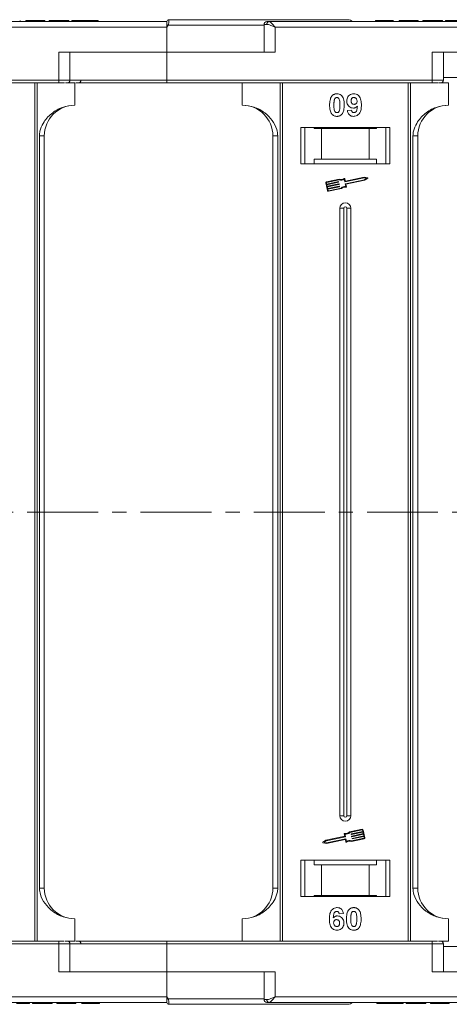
# Model space of a CAD drawing. Header units: millimetres. Extents: x -623 to 852, y 50 to 1083.
# Tile 28 of 72: x 479 to 556, y 280 to 457. Entities that reach past the tile are written whole.
import ezdxf

# ---------------------------------------------------------------- set-up
doc = ezdxf.new("R2010")
doc.units = ezdxf.units.MM
doc.linetypes.add('CENTERX2', pattern=[20.32, 12.7, -2.54, 2.54, -2.54])

msp = doc.modelspace()

# ---------------------------------------------------------------- linework, layer by layer
at = {"color": 7, "linetype": 'Continuous', "lineweight": 15}
for p, q in [((505.716, 456.501), (457.01, 456.501)), ((479.357, 456.501), (479.357, 456.701)), ((480.383, 456.501), (480.383, 456.701)), ((480.383, 456.701), (481.345, 456.701)), ((481.345, 456.701), (481.345, 456.501)), ((481.345, 456.701), (483.46, 456.701)), ((483.46, 456.701), (483.46, 456.501)), ((483.46, 456.701), (483.781, 456.701)), ((483.781, 456.701), (483.781, 456.501)), ((484.614, 456.501), (484.614, 456.701)), ((484.614, 456.701), (488.14, 456.701)), ((488.14, 456.701), (488.14, 456.501)), ((488.652, 456.701), (488.652, 456.501)), ((491.031, 456.501), (491.031, 456.701)), ((493.396, 456.501), (493.396, 456.701)), ((505.716, 456.499), (505.716, 456.501)), ((506.066, 456.851), (506.066, 456.851)), ((523.128, 456.001), (523.128, 451.001)), ((523.637, 456.001), (523.128, 456.001)), ((572.716, 456.501), (524.01, 456.501)), ((543.152, 456.701), (543.152, 456.501)), ((544.697, 456.501), (544.697, 456.701)), ((546.248, 456.501), (546.248, 456.701)), ((546.357, 456.501), (546.357, 456.701)), ((547.383, 456.501), (547.383, 456.701)), ((547.383, 456.701), (548.345, 456.701)), ((548.345, 456.701), (548.345, 456.501)), ((548.345, 456.701), (550.46, 456.701)), ((550.46, 456.701), (550.46, 456.501)), ((550.46, 456.701), (550.781, 456.701)), ((550.781, 456.701), (550.781, 456.501)), ((551.614, 456.701), (555.14, 456.701)), ((551.614, 456.501), (551.614, 456.701)), ((555.14, 456.701), (555.14, 456.501)), ((555.652, 456.701), (555.652, 456.501)), ((458.128, 455.501), (505.716, 455.501)), ((505.95, 455.851), (505.716, 455.501)), ((505.716, 455.501), (505.716, 451.001)), ((523.128, 455.851), (505.95, 455.851)), ((525.128, 455.501), (572.716, 455.501)), ((525.128, 451.001), (525.128, 455.501)), ((486.305, 451.001), (486.305, 446.001)), ((505.716, 451.001), (486.305, 451.001)), ((488.305, 446.001), (488.305, 451.001)), ((505.716, 446.001), (505.716, 451.001)), ((505.716, 451.001), (525.128, 451.001)), ((553.305, 451.001), (553.305, 446.001)), ((572.716, 451.001), (553.305, 451.001)), ((555.305, 446.001), (555.305, 451.001)), ((486.305, 446.001), (438.716, 446.001)), ((438.716, 445.501), (486.305, 445.501)), ((482.005, 445.501), (482.005, 368.501)), ((482.424, 368.501), (482.424, 445.501)), ((486.305, 446.001), (486.305, 445.501)), ((488.305, 446.001), (486.305, 446.001)), ((487.511, 445.501), (489.216, 445.501)), ((505.716, 446.001), (488.305, 446.001)), ((489.216, 441.501), (489.216, 445.501)), ((553.305, 446.001), (505.716, 446.001)), ((505.716, 446.001), (505.716, 445.501)), ((505.716, 445.501), (553.305, 445.501)), ((519.216, 445.501), (519.216, 441.501)), ((526.009, 445.501), (526.009, 368.501)), ((526.428, 368.501), (526.428, 445.501)), ((549.005, 445.501), (549.005, 368.501)), ((549.424, 368.501), (549.424, 445.501)), ((553.305, 446.001), (553.305, 445.501)), ((555.305, 446.001), (553.305, 446.001)), ((554.511, 445.501), (556.216, 445.501)), ((572.716, 446.501), (555.305, 446.501)), ((556.216, 441.501), (556.216, 445.501)), ((538.075, 440.545), (538.845, 440.63)), ((545.716, 437.501), (529.716, 437.501)), ((529.716, 437.501), (529.716, 431.001)), ((530.466, 431.001), (530.466, 437.501)), ((532.103, 437.301), (532.103, 437.501)), ((532.103, 437.301), (533.466, 437.301)), ((533.466, 437.301), (533.466, 431.801)), ((541.966, 437.301), (533.466, 437.301)), ((541.966, 431.801), (541.966, 437.301)), ((541.966, 437.301), (543.33, 437.301)), ((543.33, 437.501), (543.33, 437.301)), ((544.966, 437.501), (544.966, 431.001)), ((545.716, 431.001), (545.716, 437.501)), ((482.831, 436.001), (482.831, 368.501)), ((483.716, 436.001), (482.831, 436.001)), ((483.716, 368.501), (483.716, 436.001)), ((524.716, 436.001), (525.602, 436.001)), ((524.716, 436.001), (524.716, 368.501)), ((525.602, 368.501), (525.602, 436.001)), ((549.831, 436.001), (549.831, 368.501)), ((550.716, 436.001), (549.831, 436.001)), ((550.716, 368.501), (550.716, 436.001)), ((533.466, 431.801), (532.103, 431.801)), ((532.103, 431.801), (532.103, 431.001)), ((541.966, 431.801), (533.466, 431.801)), ((543.33, 431.801), (541.966, 431.801)), ((543.33, 431.001), (543.33, 431.801)), ((529.716, 431.001), (545.716, 431.001)), ((536.634, 428.254), (534.356, 427.773)), ((536.623, 428.132), (534.38, 427.658)), ((534.383, 427.359), (536.466, 427.799)), ((536.49, 427.684), (534.408, 427.244)), ((536.501, 427.776), (536.513, 427.719)), ((537.609, 427.77), (537.515, 428.214)), ((537.699, 427.909), (537.612, 428.325)), ((541.105, 428.479), (537.644, 427.747)), ((537.716, 427.403), (541.178, 428.134)), ((541.104, 428.598), (537.734, 427.887)), ((537.827, 427.306), (541.225, 428.024)), ((541.705, 428.481), (541.104, 428.598)), ((541.547, 428.392), (541.105, 428.479)), ((541.178, 428.134), (541.547, 428.392)), ((541.225, 428.024), (541.728, 428.375)), ((534.22, 427.564), (534.511, 426.185)), ((534.335, 427.588), (534.383, 427.359)), ((534.408, 427.244), (534.468, 426.956)), ((534.468, 426.956), (536.551, 427.396)), ((536.575, 427.282), (534.493, 426.842)), ((534.493, 426.842), (534.553, 426.554)), ((534.553, 426.554), (536.636, 426.994)), ((536.66, 426.879), (534.578, 426.439)), ((534.578, 426.439), (534.626, 426.21)), ((534.696, 426.164), (536.938, 426.638)), ((534.72, 426.049), (536.999, 426.531)), ((536.586, 427.374), (536.598, 427.316)), ((536.671, 426.972), (536.683, 426.914)), ((537.788, 426.924), (537.694, 427.368)), ((537.921, 426.861), (537.827, 427.306)), ((536.716, 423.001), (536.716, 368.501)), ((536.716, 423.001), (537.431, 423.001)), ((537.431, 423.001), (537.431, 368.501)), ((538.001, 368.501), (538.001, 423.001)), ((538.716, 423.001), (538.001, 423.001)), ((538.716, 368.501), (538.716, 423.001)), ((482.005, 368.501), (482.005, 291.501)), ((482.424, 291.501), (482.424, 368.501)), ((482.831, 368.501), (482.831, 301.001)), ((483.716, 301.001), (483.716, 368.501)), ((524.716, 368.501), (524.716, 301.001)), ((525.602, 301.001), (525.602, 368.501)), ((526.009, 368.501), (526.009, 291.501)), ((526.428, 291.501), (526.428, 368.501)), ((536.716, 368.501), (536.716, 314.001)), ((537.431, 368.501), (537.431, 314.001)), ((538.001, 314.001), (538.001, 368.501)), ((538.716, 314.001), (538.716, 368.501)), ((549.005, 368.501), (549.005, 291.501)), ((549.424, 291.501), (549.424, 368.501)), ((549.831, 368.501), (549.831, 301.001)), ((550.716, 301.001), (550.716, 368.501)), ((537.431, 314.001), (536.716, 314.001)), ((538.716, 314.001), (538.001, 314.001)), ((540.713, 311.568), (538.434, 311.087)), ((540.737, 311.453), (538.494, 310.979)), ((538.773, 310.738), (540.855, 311.178)), ((540.88, 311.063), (538.797, 310.623)), ((540.855, 311.178), (540.807, 311.408)), ((540.94, 310.776), (540.88, 311.063)), ((541.213, 310.053), (540.922, 311.432)), ((534.207, 309.593), (533.705, 309.243)), ((534.255, 309.483), (533.886, 309.225)), ((533.886, 309.225), (534.328, 309.139)), ((537.606, 310.311), (534.207, 309.593)), ((537.716, 310.215), (534.255, 309.483)), ((534.328, 309.139), (537.789, 309.87)), ((534.329, 309.019), (537.699, 309.731)), ((537.512, 310.756), (537.606, 310.311)), ((537.645, 310.694), (537.739, 310.25)), ((537.733, 309.708), (537.821, 309.292)), ((537.824, 309.847), (537.918, 309.403)), ((538.762, 310.646), (538.75, 310.703)), ((538.798, 309.363), (541.077, 309.844)), ((538.81, 309.486), (541.053, 309.959)), ((538.847, 310.244), (538.835, 310.301)), ((538.858, 310.336), (540.94, 310.776)), ((540.965, 310.661), (538.882, 310.221)), ((538.932, 309.841), (538.92, 309.899)), ((538.943, 309.934), (541.025, 310.374)), ((541.049, 310.259), (538.967, 309.819)), ((541.025, 310.374), (540.965, 310.661)), ((541.098, 310.029), (541.049, 310.259)), ((533.728, 309.137), (534.329, 309.019)), ((545.716, 306.001), (529.716, 306.001)), ((529.716, 306.001), (529.716, 299.501)), ((530.466, 299.501), (530.466, 306.001)), ((532.103, 306.001), (532.103, 305.201)), ((543.33, 305.201), (543.33, 306.001)), ((544.966, 306.001), (544.966, 299.501)), ((545.716, 299.501), (545.716, 306.001)), ((532.103, 305.201), (533.466, 305.201)), ((533.466, 305.201), (533.466, 299.701)), ((533.466, 305.201), (541.966, 305.201)), ((541.966, 299.701), (541.966, 305.201)), ((541.966, 305.201), (543.33, 305.201)), ((482.831, 301.001), (483.716, 301.001)), ((524.716, 301.001), (525.602, 301.001)), ((549.831, 301.001), (550.716, 301.001)), ((529.716, 299.501), (545.716, 299.501)), ((533.466, 299.701), (532.103, 299.701)), ((532.103, 299.501), (532.103, 299.701)), ((533.466, 299.701), (541.966, 299.701)), ((543.33, 299.701), (541.966, 299.701)), ((543.33, 299.701), (543.33, 299.501)), ((489.216, 295.501), (489.216, 291.501)), ((519.216, 291.501), (519.216, 295.501)), ((537.357, 296.457), (536.588, 296.373)), ((556.216, 295.501), (556.216, 291.501)), ((486.305, 291.501), (438.716, 291.501)), ((438.716, 291.001), (486.305, 291.001)), ((486.305, 291.001), (486.305, 291.501)), ((486.305, 291.001), (486.305, 286.001)), ((486.305, 291.001), (488.305, 291.001)), ((487.442, 291.501), (489.216, 291.501)), ((488.305, 286.001), (488.305, 291.001)), ((488.305, 291.001), (505.716, 291.001)), ((505.716, 291.001), (505.716, 291.501)), ((553.305, 291.501), (505.716, 291.501)), ((505.716, 286.001), (505.716, 291.001)), ((505.716, 291.001), (553.305, 291.001)), ((553.305, 291.001), (553.305, 291.501)), ((553.305, 291.001), (553.305, 286.001)), ((553.305, 291.001), (555.305, 291.001)), ((554.442, 291.501), (556.216, 291.501)), ((555.305, 286.001), (555.305, 291.001)), ((555.305, 290.501), (572.716, 290.501)), ((486.305, 286.001), (505.716, 286.001)), ((505.716, 286.001), (505.716, 281.501)), ((525.128, 286.001), (505.716, 286.001)), ((523.128, 286.001), (523.128, 281.001)), ((525.128, 281.501), (525.128, 286.001)), ((553.305, 286.001), (572.716, 286.001)), ((505.716, 281.501), (458.128, 281.501)), ((505.716, 281.501), (505.95, 281.151)), ((505.95, 281.151), (523.128, 281.151)), ((523.128, 281.001), (523.637, 281.001)), ((572.716, 281.501), (525.128, 281.501)), ((457.01, 280.501), (505.716, 280.501)), ((481.088, 280.501), (481.088, 280.301)), ((481.601, 280.301), (481.601, 280.501)), ((481.601, 280.301), (485.127, 280.301)), ((485.127, 280.501), (485.127, 280.301)), ((485.96, 280.501), (485.96, 280.301)), ((485.96, 280.301), (486.281, 280.301)), ((486.281, 280.501), (486.281, 280.301)), ((486.281, 280.301), (488.396, 280.301)), ((488.396, 280.301), (488.396, 280.501)), ((488.396, 280.301), (489.357, 280.301)), ((489.357, 280.501), (489.357, 280.301)), ((490.383, 280.501), (490.383, 280.301)), ((490.492, 280.501), (490.492, 280.301)), ((492.044, 280.501), (492.044, 280.301)), ((493.588, 280.501), (493.588, 280.301)), ((506.066, 280.151), (506.066, 280.151)), ((524.01, 280.501), (572.716, 280.501)), ((543.345, 280.501), (543.345, 280.301)), ((545.709, 280.301), (545.709, 280.501)), ((548.088, 280.501), (548.088, 280.301)), ((548.601, 280.301), (548.601, 280.501)), ((548.601, 280.301), (552.127, 280.301)), ((552.127, 280.501), (552.127, 280.301)), ((552.96, 280.501), (552.96, 280.301)), ((552.96, 280.301), (553.281, 280.301)), ((553.281, 280.501), (553.281, 280.301)), ((553.281, 280.301), (555.396, 280.301)), ((555.396, 280.301), (555.396, 280.501)), ((555.396, 280.301), (556.357, 280.301)), ((556.357, 280.501), (556.357, 280.301))]:
    msp.add_line(p, q, dxfattribs=at)
at = {"color": 1, "linetype": 'CENTERX2', "lineweight": 13}
msp.add_line((676.246, 368.501), (-161.837, 368.501), dxfattribs=at)
at = {"color": 7, "linetype": 'Continuous', "lineweight": 15}
for centre, radius, start, end in [((506.066, 456.501), 0.35, 89.99809, 179.99959), ((470.172, 388.924), 75.89, 61.87179, 62.07191), ((523.628, 456.001), 0.5, 90, 180), ((524.085, 456.057), 0.451, 99.5202, 187.08135), ((538.216, 455.851), 1, 41.2946, 90), ((487.805, 446.001), 0.5, 270, 0), ((489.788, 446.001), 0.5, 270, 0), ((554.805, 446.001), 0.5, 270, 0), ((489.216, 436.001), 5.5, 90, 180), ((519.216, 436.001), 5.5, 0, 90), ((556.216, 436.001), 5.5, 90, 180), ((534.392, 427.601), 0.176, 101.9297, 191.9297), ((534.392, 427.601), 0.0587, 101.9297, 191.9297), ((536.472, 427.77), 0.0294, 11.9297, 101.9297), ((536.484, 427.712), 0.0294, 281.9297, 11.9297), ((536.988, 429.052), 0.99, 248.37041, 302.16635), ((536.988, 429.052), 0.873, 246.11204, 307.44471), ((537.554, 428.313), 0.0587, 11.9297, 127.44471), ((537.638, 427.776), 0.0294, 191.9297, 281.9297), ((537.728, 427.915), 0.0294, 191.9297, 281.9297), ((541.694, 428.423), 0.0587, 304.95116, 78.90824), ((534.684, 426.222), 0.176, 191.9297, 281.9297), ((534.684, 426.222), 0.0587, 191.9297, 281.9297), ((536.557, 427.368), 0.0294, 11.9297, 101.9297), ((536.569, 427.31), 0.0294, 281.9297, 11.9297), ((536.642, 426.966), 0.0294, 11.9297, 101.9297), ((536.654, 426.908), 0.0294, 281.9297, 11.9297), ((537.645, 425.944), 0.99, 81.69305, 135.48899), ((537.645, 425.944), 0.873, 76.41469, 137.74736), ((537.723, 427.374), 0.0294, 101.9297, 191.9297), ((537.863, 426.849), 0.0587, 256.41469, 11.9297), ((537.716, 423.001), 1, 0, 180), ((537.716, 423.001), 0.285, 0, 180), ((537.716, 314.001), 1, 180, 0), ((537.716, 314.001), 0.285, 180, 0), ((537.788, 311.673), 0.873, 256.41469, 317.74736), ((540.749, 311.396), 0.176, 11.9297, 101.9297), ((540.749, 311.396), 0.0587, 11.9297, 101.9297), ((533.739, 309.194), 0.0587, 124.95116, 258.90824), ((537.57, 310.768), 0.0587, 76.41469, 191.9297), ((537.788, 311.673), 0.99, 261.69305, 315.48899), ((537.705, 309.702), 0.0294, 11.9297, 101.9297), ((537.71, 310.243), 0.0294, 281.9297, 11.9297), ((537.795, 309.841), 0.0294, 11.9297, 101.9297), ((537.879, 309.305), 0.0587, 191.9297, 307.44471), ((538.445, 308.565), 0.873, 66.11204, 127.44471), ((538.445, 308.565), 0.99, 68.37041, 122.16635), ((538.779, 310.709), 0.0294, 101.9297, 191.9297), ((538.791, 310.652), 0.0294, 191.9297, 281.9297), ((538.864, 310.307), 0.0294, 101.9297, 191.9297), ((538.876, 310.25), 0.0294, 191.9297, 281.9297), ((538.949, 309.905), 0.0294, 101.9297, 191.9297), ((538.961, 309.847), 0.0294, 191.9297, 281.9297), ((541.041, 310.017), 0.0587, 281.9297, 11.9297), ((541.041, 310.017), 0.176, 281.9297, 11.9297), ((489.216, 301.001), 5.5, 180, 270), ((519.216, 301.001), 5.5, 270, 0), ((556.216, 301.001), 5.5, 180, 270), ((487.805, 291.001), 0.5, 0, 90), ((489.788, 291.001), 0.5, 0, 90), ((554.805, 291.001), 0.5, 0, 90), ((470.172, 348.079), 75.89, 297.92809, 298.12821), ((523.628, 281.001), 0.5, 180, 270), ((524.085, 280.946), 0.451, 172.91869, 260.47981), ((506.066, 280.501), 0.35, 180.00041, 270.00191), ((538.216, 281.151), 1, 270, 319.04573)]:
    msp.add_arc(centre, radius, start, end, dxfattribs=at)
for points, knots in [([(491.031, 456.701), (490.898, 456.701), (490.494, 456.701), (489.834, 456.701), (489.212, 456.701), (488.787, 456.701), (488.662, 456.701), (488.654, 456.701), (488.652, 456.701)], [0, 0, 0, 0, 0.1021706, 0.3092201, 0.51365, 0.6922749, 0.9324126, 1, 1, 1, 1]), ([(493.396, 456.701), (493.392, 456.701), (493.382, 456.701), (493.24, 456.701), (492.849, 456.701), (492.275, 456.701), (491.635, 456.701), (491.214, 456.701), (491.031, 456.701)], [0, 0, 0, 0, 0.1018882, 0.3073435, 0.4929627, 0.6786474, 0.8607914, 1, 1, 1, 1]), ([(505.716, 455.976), (505.716, 456.068), (505.716, 456.253), (505.716, 456.415), (505.716, 456.446), (505.716, 456.455)], [0, 0, 0, 0, 0.412717, 0.8254516, 1, 1, 1, 1]), ([(506.066, 456.851), (506.067, 456.844), (506.067, 456.831), (506.067, 456.728), (506.064, 456.582), (506.053, 456.399), (506.034, 456.216), (506.004, 456.029), (505.967, 455.907), (505.95, 455.851)], [0, 0, 0, 0, 0.1718456, 0.312445, 0.4991009, 0.6298393, 0.7575038, 0.8890244, 1, 1, 1, 1]), ([(538.216, 456.851), (538.17, 456.851), (538.077, 456.851), (537.306, 456.851), (536.14, 456.851), (534.669, 456.851), (533.021, 456.851), (531.081, 456.851), (528.124, 456.851), (524.69, 456.851), (520.913, 456.851), (517.677, 456.851), (514.034, 456.851), (510.045, 456.851), (507.379, 456.851), (506.066, 456.851)], [0, 0, 0, 0, 0.0777263, 0.157824, 0.2401354, 0.3044544, 0.368763, 0.4344301, 0.5000865, 0.631237, 0.695556, 0.7598647, 0.8421852, 0.9222807, 1, 1, 1, 1]), ([(525.128, 455.501), (524.858, 455.618), (524.44, 455.798), (523.942, 455.97), (523.732, 455.992), (523.637, 456.001)], [0, 0, 0, 0, 0.49841293, 0.77292805, 1, 1, 1, 1]), ([(524.01, 456.501), (524.078, 456.485), (524.222, 456.449), (524.501, 456.199), (524.81, 455.869), (525.022, 455.624), (525.128, 455.501)], [0, 0, 0, 0, 0.2343588, 0.4982155, 0.7484812, 1, 1, 1, 1]), ([(544.697, 456.701), (544.563, 456.701), (544.259, 456.701), (543.807, 456.701), (543.448, 456.701), (543.194, 456.701), (543.169, 456.701), (543.152, 456.701)], [0, 0, 0, 0, 0.1552919, 0.3531453, 0.543243, 0.704067, 1, 1, 1, 1]), ([(546.248, 456.701), (546.194, 456.701), (546.086, 456.701), (545.782, 456.701), (545.317, 456.701), (544.931, 456.701), (544.697, 456.701)], [0, 0, 0, 0, 0.2064605, 0.4135145, 0.6452106, 1, 1, 1, 1]), ([(558.031, 456.701), (557.898, 456.701), (557.494, 456.701), (556.834, 456.701), (556.212, 456.701), (555.787, 456.701), (555.662, 456.701), (555.654, 456.701), (555.652, 456.701)], [0, 0, 0, 0, 0.1021706, 0.3092201, 0.51365, 0.6922749, 0.9324126, 1, 1, 1, 1]), ([(486.305, 445.501), (486.448, 445.501), (486.741, 445.501), (487.103, 445.501), (487.273, 445.501), (487.336, 445.501)], [0, 0, 0, 0, 0.3748158, 0.7664972, 1, 1, 1, 1]), ([(489.364, 445.501), (489.752, 445.501), (491.093, 445.501), (493.839, 445.501), (497.564, 445.501), (501.651, 445.501), (504.375, 445.501), (505.716, 445.501)], [0, 0, 0, 0, 0.0792642, 0.2739294, 0.5229011, 0.7650927, 1, 1, 1, 1]), ([(553.305, 445.501), (553.448, 445.501), (553.741, 445.501), (554.103, 445.501), (554.273, 445.501), (554.336, 445.501)], [0, 0, 0, 0, 0.3748158, 0.7664972, 1, 1, 1, 1]), ([(535.292, 443.146), (535.336, 443.197), (535.426, 443.298), (535.595, 443.414), (535.784, 443.497), (535.953, 443.535), (536.094, 443.55), (536.167, 443.552), (536.204, 443.553)], [0, 0, 0, 0, 0.1937762, 0.3936, 0.5878635, 0.7889077, 0.894169, 1, 1, 1, 1]), ([(536.204, 443.553), (536.339, 443.543), (536.611, 443.522), (536.963, 443.324), (537.235, 443.03), (537.486, 442.43), (537.501, 441.907), (537.511, 441.521)], [0, 0, 0, 0, 0.147566, 0.2966882, 0.4312776, 0.580404, 1, 1, 1, 1]), ([(537.973, 442.248), (537.981, 442.383), (537.996, 442.653), (538.163, 443.032), (538.443, 443.329), (538.814, 443.523), (539.088, 443.542), (539.231, 443.553)], [0, 0, 0, 0, 0.1979267, 0.3977284, 0.5974133, 0.7905838, 1, 1, 1, 1]), ([(539.231, 443.553), (539.366, 443.542), (539.638, 443.521), (539.998, 443.318), (540.29, 443.013), (540.53, 442.478), (540.584, 441.969), (540.588, 441.614), (540.588, 441.555)], [0, 0, 0, 0, 0.148288, 0.2977445, 0.4437132, 0.6077915, 0.9347078, 1, 1, 1, 1]), ([(534.896, 441.529), (534.898, 441.662), (534.903, 441.965), (534.975, 442.495), (535.116, 442.917), (535.274, 443.124), (535.292, 443.146)], [0, 0, 0, 0, 0.2367308, 0.5375555, 0.9496679, 1, 1, 1, 1]), ([(535.665, 441.529), (535.666, 441.595), (535.667, 441.729), (535.672, 441.909), (535.683, 442.07), (535.697, 442.212), (535.715, 442.354), (535.739, 442.447), (535.751, 442.493)], [0, 0, 0, 0, 0.2059417, 0.4119594, 0.558149, 0.7045024, 0.8518015, 1, 1, 1, 1]), ([(535.751, 442.493), (535.774, 442.563), (535.813, 442.675), (535.921, 442.8), (536.044, 442.867), (536.143, 442.883), (536.197, 442.886), (536.204, 442.886)], [0, 0, 0, 0, 0.33480351, 0.54256063, 0.75038199, 0.9707212, 1, 1, 1, 1]), ([(536.204, 442.886), (536.26, 442.881), (536.363, 442.871), (536.494, 442.794), (536.607, 442.646), (536.703, 442.372), (536.737, 441.98), (536.74, 441.68), (536.742, 441.529)], [0, 0, 0, 0, 0.10461361, 0.18881412, 0.27351189, 0.44412695, 0.71948087, 1, 1, 1, 1]), ([(539.155, 440.989), (539.019, 441.001), (538.747, 441.026), (538.396, 441.242), (538.129, 441.548), (537.99, 441.902), (537.978, 442.144), (537.973, 442.248)], [0, 0, 0, 0, 0.2101886, 0.42177326, 0.62360346, 0.83703437, 1, 1, 1, 1]), ([(538.742, 442.287), (538.746, 442.374), (538.753, 442.512), (538.827, 442.691), (538.936, 442.799), (539.08, 442.873), (539.186, 442.881), (539.246, 442.886)], [0, 0, 0, 0, 0.29132017, 0.46553926, 0.64163153, 0.79866396, 1, 1, 1, 1]), ([(539.285, 441.655), (539.217, 441.661), (539.091, 441.672), (538.928, 441.766), (538.816, 441.897), (538.751, 442.078), (538.746, 442.209), (538.742, 442.287)], [0, 0, 0, 0, 0.2139369, 0.3980753, 0.5830907, 0.7516657, 1, 1, 1, 1]), ([(539.246, 442.886), (539.314, 442.879), (539.451, 442.865), (539.625, 442.748), (539.753, 442.59), (539.811, 442.407), (539.816, 442.286), (539.819, 442.231)], [0, 0, 0, 0, 0.2079545, 0.4204057, 0.6273197, 0.8277075, 1, 1, 1, 1]), ([(539.819, 442.231), (539.814, 442.151), (539.807, 442.018), (539.72, 441.849), (539.6, 441.74), (539.45, 441.666), (539.34, 441.659), (539.285, 441.655)], [0, 0, 0, 0, 0.2673945, 0.4472142, 0.6271221, 0.8130653, 1, 1, 1, 1]), ([(489.216, 441.501), (488.456, 441.425), (486.936, 441.272), (484.915, 440.082), (483.583, 438.532), (482.922, 437.088), (482.856, 436.296), (482.831, 436.001)], [0, 0, 0, 0, 0.2490962, 0.4982428, 0.745205, 0.90541, 1, 1, 1, 1]), ([(525.602, 436.001), (525.558, 436.392), (525.447, 437.391), (524.623, 438.845), (523.254, 440.258), (521.388, 441.295), (519.938, 441.433), (519.216, 441.501)], [0, 0, 0, 0, 0.12571337, 0.32127574, 0.5244662, 0.76348402, 1, 1, 1, 1]), ([(535.289, 439.912), (535.249, 439.967), (535.17, 440.076), (535.062, 440.313), (534.971, 440.621), (534.922, 440.958), (534.899, 441.262), (534.897, 441.44), (534.896, 441.529)], [0, 0, 0, 0, 0.11844057, 0.2393457, 0.45959323, 0.68492476, 0.84223987, 1, 1, 1, 1]), ([(536.204, 440.168), (536.135, 440.176), (536.025, 440.189), (535.897, 440.277), (535.792, 440.43), (535.7, 440.705), (535.671, 441.095), (535.667, 441.383), (535.665, 441.529)], [0, 0, 0, 0, 0.1253702, 0.2022903, 0.2791788, 0.4647576, 0.7305818, 1, 1, 1, 1]), ([(536.656, 440.561), (536.633, 440.492), (536.595, 440.38), (536.487, 440.255), (536.366, 440.189), (536.267, 440.171), (536.212, 440.168), (536.204, 440.168)], [0, 0, 0, 0, 0.3336776, 0.5404125, 0.7472639, 0.9612091, 1, 1, 1, 1]), ([(536.742, 441.529), (536.742, 441.462), (536.741, 441.329), (536.735, 441.148), (536.725, 440.986), (536.711, 440.844), (536.692, 440.701), (536.668, 440.607), (536.656, 440.561)], [0, 0, 0, 0, 0.2052705, 0.4106164, 0.5571497, 0.7038442, 0.8514711, 1, 1, 1, 1]), ([(537.511, 441.521), (537.509, 441.387), (537.504, 441.084), (537.433, 440.565), (537.295, 440.145), (537.138, 439.938), (537.115, 439.908)], [0, 0, 0, 0, 0.2372812, 0.5385907, 0.9326774, 1, 1, 1, 1]), ([(539.173, 439.501), (539.037, 439.513), (538.792, 439.533), (538.478, 439.714), (538.235, 439.995), (538.121, 440.292), (538.085, 440.491), (538.075, 440.545)], [0, 0, 0, 0, 0.2427882, 0.4388655, 0.6348012, 0.9009361, 1, 1, 1, 1]), ([(538.845, 440.63), (538.858, 440.55), (538.879, 440.427), (538.969, 440.283), (539.073, 440.205), (539.18, 440.172), (539.247, 440.169), (539.272, 440.168)], [0, 0, 0, 0, 0.3447142, 0.5290593, 0.7142089, 0.8921959, 1, 1, 1, 1]), ([(539.877, 441.324), (539.831, 441.275), (539.737, 441.176), (539.59, 441.087), (539.464, 441.035), (539.365, 441.008), (539.261, 440.992), (539.19, 440.99), (539.155, 440.989)], [0, 0, 0, 0, 0.24349124, 0.49626585, 0.61820988, 0.7417038, 0.87015842, 1, 1, 1, 1]), ([(540.588, 441.555), (540.585, 441.422), (540.577, 441.02), (540.486, 440.465), (540.208, 439.956), (539.861, 439.654), (539.491, 439.516), (539.258, 439.505), (539.173, 439.501)], [0, 0, 0, 0, 0.1423372, 0.4291269, 0.5899433, 0.7512055, 0.9098946, 1, 1, 1, 1]), ([(539.272, 440.168), (539.326, 440.174), (539.434, 440.185), (539.586, 440.283), (539.727, 440.453), (539.836, 440.815), (539.861, 441.117), (539.877, 441.324)], [0, 0, 0, 0, 0.1120155, 0.2243547, 0.3677679, 0.565827, 1, 1, 1, 1]), ([(556.216, 441.501), (555.456, 441.425), (553.936, 441.272), (551.915, 440.082), (550.583, 438.532), (549.922, 437.088), (549.856, 436.296), (549.831, 436.001)], [0, 0, 0, 0, 0.2490962, 0.4982428, 0.745205, 0.90541, 1, 1, 1, 1]), ([(536.204, 439.501), (536.137, 439.504), (536.002, 439.508), (535.804, 439.552), (535.614, 439.63), (535.469, 439.728), (535.362, 439.826), (535.313, 439.884), (535.289, 439.912)], [0, 0, 0, 0, 0.1926347, 0.388697, 0.5820148, 0.7830443, 0.8909593, 1, 1, 1, 1]), ([(537.115, 439.908), (537.071, 439.857), (536.981, 439.756), (536.812, 439.64), (536.623, 439.557), (536.454, 439.519), (536.313, 439.504), (536.24, 439.502), (536.204, 439.501)], [0, 0, 0, 0, 0.1937693, 0.3935642, 0.587886, 0.7891312, 0.8942826, 1, 1, 1, 1]), ([(482.831, 301.001), (482.875, 300.611), (482.986, 299.612), (483.809, 298.158), (485.179, 296.745), (487.045, 295.708), (488.495, 295.57), (489.216, 295.501)], [0, 0, 0, 0, 0.1257134, 0.3212757, 0.5244662, 0.763484, 1, 1, 1, 1]), ([(519.216, 295.501), (519.976, 295.578), (521.497, 295.731), (523.518, 296.92), (524.85, 298.471), (525.511, 299.915), (525.577, 300.707), (525.602, 301.001)], [0, 0, 0, 0, 0.24909619, 0.49824278, 0.74520496, 0.90540997, 1, 1, 1, 1]), ([(549.831, 301.001), (549.875, 300.611), (549.986, 299.612), (550.809, 298.158), (552.179, 296.745), (554.045, 295.708), (555.495, 295.57), (556.216, 295.501)], [0, 0, 0, 0, 0.1257134, 0.3212757, 0.5244662, 0.763484, 1, 1, 1, 1]), ([(534.845, 295.448), (534.848, 295.581), (534.856, 295.982), (534.947, 296.538), (535.225, 297.047), (535.572, 297.349), (535.942, 297.487), (536.175, 297.498), (536.26, 297.501)], [0, 0, 0, 0, 0.1423372, 0.4291269, 0.5899433, 0.7512055, 0.9098946, 1, 1, 1, 1]), ([(536.26, 297.501), (536.396, 297.491), (536.642, 297.471), (536.954, 297.287), (537.195, 297.011), (537.311, 296.714), (537.347, 296.515), (537.357, 296.457)], [0, 0, 0, 0, 0.24269082, 0.43900235, 0.63500599, 0.89505866, 1, 1, 1, 1]), ([(537.922, 295.482), (537.924, 295.616), (537.929, 295.919), (538.001, 296.446), (538.142, 296.867), (538.3, 297.072), (538.317, 297.095)], [0, 0, 0, 0, 0.2373811, 0.5389182, 0.9490817, 1, 1, 1, 1]), ([(538.317, 297.095), (538.362, 297.145), (538.452, 297.247), (538.621, 297.363), (538.809, 297.446), (538.979, 297.484), (539.12, 297.499), (539.193, 297.501), (539.229, 297.501)], [0, 0, 0, 0, 0.1937762, 0.3936, 0.5878635, 0.7889077, 0.894169, 1, 1, 1, 1]), ([(539.229, 297.501), (539.296, 297.499), (539.431, 297.495), (539.629, 297.451), (539.819, 297.373), (539.964, 297.274), (540.071, 297.176), (540.12, 297.119), (540.144, 297.09)], [0, 0, 0, 0, 0.1926273, 0.3886837, 0.5820134, 0.7832006, 0.8910383, 1, 1, 1, 1]), ([(540.144, 297.09), (540.184, 297.036), (540.263, 296.927), (540.369, 296.695), (540.458, 296.399), (540.508, 296.068), (540.533, 295.758), (540.536, 295.569), (540.537, 295.474)], [0, 0, 0, 0, 0.118432, 0.2393289, 0.4494336, 0.6641784, 0.8318201, 1, 1, 1, 1]), ([(536.202, 293.45), (536.067, 293.461), (535.795, 293.482), (535.435, 293.683), (535.144, 293.988), (534.903, 294.524), (534.849, 295.034), (534.845, 295.389), (534.845, 295.448)], [0, 0, 0, 0, 0.1482689, 0.2976473, 0.4424214, 0.6078512, 0.9356585, 1, 1, 1, 1]), ([(536.161, 296.835), (536.107, 296.829), (535.999, 296.818), (535.847, 296.718), (535.705, 296.546), (535.596, 296.184), (535.572, 295.884), (535.555, 295.679)], [0, 0, 0, 0, 0.1120492, 0.2243802, 0.3701146, 0.5702758, 1, 1, 1, 1]), ([(535.555, 295.679), (535.602, 295.728), (535.696, 295.826), (535.842, 295.917), (535.969, 295.967), (536.068, 295.995), (536.172, 296.011), (536.243, 296.013), (536.278, 296.014)], [0, 0, 0, 0, 0.2436536, 0.4957602, 0.6178923, 0.7415029, 0.8700251, 1, 1, 1, 1]), ([(535.614, 294.772), (535.619, 294.855), (535.627, 294.991), (535.718, 295.16), (535.84, 295.269), (535.989, 295.338), (536.096, 295.344), (536.148, 295.348)], [0, 0, 0, 0, 0.27672092, 0.45687046, 0.63700743, 0.8240683, 1, 1, 1, 1]), ([(536.148, 295.348), (536.216, 295.342), (536.341, 295.332), (536.501, 295.238), (536.621, 295.103), (536.683, 294.918), (536.688, 294.785), (536.691, 294.715)], [0, 0, 0, 0, 0.2137567, 0.3949441, 0.5765849, 0.7773109, 1, 1, 1, 1]), ([(536.588, 296.373), (536.576, 296.451), (536.556, 296.573), (536.466, 296.717), (536.36, 296.798), (536.252, 296.831), (536.186, 296.834), (536.161, 296.835)], [0, 0, 0, 0, 0.33384, 0.5245467, 0.7163724, 0.8918244, 1, 1, 1, 1]), ([(536.278, 296.014), (536.414, 296.002), (536.686, 295.977), (537.034, 295.761), (537.3, 295.46), (537.442, 295.107), (537.454, 294.863), (537.46, 294.755)], [0, 0, 0, 0, 0.2102159, 0.4219747, 0.6200164, 0.8310369, 1, 1, 1, 1]), ([(539.229, 293.45), (539.094, 293.46), (538.822, 293.481), (538.468, 293.679), (538.18, 293.993), (537.947, 294.604), (537.932, 295.124), (537.922, 295.482)], [0, 0, 0, 0, 0.1475277, 0.2965695, 0.43214, 0.6087374, 1, 1, 1, 1]), ([(538.691, 295.474), (538.691, 295.541), (538.692, 295.674), (538.698, 295.855), (538.708, 296.017), (538.722, 296.159), (538.741, 296.302), (538.765, 296.395), (538.777, 296.442)], [0, 0, 0, 0, 0.20527, 0.4106157, 0.5571475, 0.7038444, 0.8514751, 1, 1, 1, 1]), ([(539.229, 294.117), (539.161, 294.125), (539.051, 294.138), (538.922, 294.224), (538.819, 294.375), (538.726, 294.647), (538.697, 295.037), (538.693, 295.328), (538.691, 295.474)], [0, 0, 0, 0, 0.125351, 0.2021974, 0.2791824, 0.4597421, 0.727968, 1, 1, 1, 1]), ([(538.777, 296.442), (538.8, 296.511), (538.838, 296.623), (538.946, 296.749), (539.07, 296.816), (539.169, 296.832), (539.223, 296.834), (539.229, 296.835)], [0, 0, 0, 0, 0.3348035, 0.5425606, 0.750382, 0.9707212, 1, 1, 1, 1]), ([(539.229, 296.835), (539.287, 296.829), (539.388, 296.819), (539.516, 296.744), (539.627, 296.604), (539.726, 296.333), (539.763, 295.936), (539.766, 295.629), (539.768, 295.474)], [0, 0, 0, 0, 0.10564606, 0.18622129, 0.26704196, 0.43154058, 0.71270762, 1, 1, 1, 1]), ([(539.768, 295.474), (539.767, 295.407), (539.766, 295.274), (539.76, 295.094), (539.75, 294.932), (539.736, 294.791), (539.718, 294.649), (539.694, 294.556), (539.682, 294.509)], [0, 0, 0, 0, 0.2059417, 0.4119594, 0.558149, 0.7045024, 0.8518015, 1, 1, 1, 1]), ([(540.537, 295.474), (540.535, 295.341), (540.53, 295.037), (540.459, 294.517), (540.321, 294.095), (540.164, 293.887), (540.141, 293.856)], [0, 0, 0, 0, 0.2366286, 0.5373614, 0.9329864, 1, 1, 1, 1]), ([(536.187, 294.117), (536.119, 294.124), (535.982, 294.138), (535.807, 294.255), (535.68, 294.412), (535.622, 294.595), (535.617, 294.715), (535.614, 294.772)], [0, 0, 0, 0, 0.2079047, 0.4199807, 0.6306256, 0.821735, 1, 1, 1, 1]), ([(536.691, 294.715), (536.687, 294.63), (536.68, 294.492), (536.607, 294.313), (536.497, 294.204), (536.353, 294.13), (536.246, 294.121), (536.187, 294.117)], [0, 0, 0, 0, 0.28869741, 0.46355259, 0.63994173, 0.80180841, 1, 1, 1, 1]), ([(537.46, 294.755), (537.452, 294.62), (537.437, 294.35), (537.271, 293.969), (536.986, 293.67), (536.612, 293.479), (536.339, 293.46), (536.202, 293.45)], [0, 0, 0, 0, 0.1978309, 0.3972998, 0.5989102, 0.7987412, 1, 1, 1, 1]), ([(539.682, 294.509), (539.659, 294.44), (539.621, 294.329), (539.513, 294.203), (539.391, 294.137), (539.292, 294.119), (539.238, 294.117), (539.229, 294.117)], [0, 0, 0, 0, 0.3336776, 0.5404125, 0.7472639, 0.9612091, 1, 1, 1, 1]), ([(540.141, 293.856), (540.097, 293.806), (540.007, 293.704), (539.838, 293.589), (539.649, 293.506), (539.48, 293.468), (539.338, 293.453), (539.266, 293.451), (539.229, 293.45)], [0, 0, 0, 0, 0.1937693, 0.3935642, 0.587886, 0.7891312, 0.8942826, 1, 1, 1, 1]), ([(487.267, 291.501), (487.226, 291.501), (487.076, 291.501), (486.74, 291.501), (486.448, 291.501), (486.305, 291.501)], [0, 0, 0, 0, 0.1658977, 0.5921255, 1, 1, 1, 1]), ([(505.716, 291.501), (504.375, 291.501), (501.651, 291.501), (497.564, 291.501), (493.84, 291.501), (491.102, 291.501), (489.77, 291.501), (489.391, 291.501)], [0, 0, 0, 0, 0.2353272, 0.4779523, 0.7274109, 0.9224047, 1, 1, 1, 1]), ([(554.267, 291.501), (554.226, 291.501), (554.076, 291.501), (553.74, 291.501), (553.448, 291.501), (553.305, 291.501)], [0, 0, 0, 0, 0.1658977, 0.5921255, 1, 1, 1, 1]), ([(505.716, 280.501), (505.716, 280.512), (505.716, 280.535), (505.716, 280.707), (505.717, 280.892), (505.716, 281.008), (505.716, 281.027)], [0, 0, 0, 0, 0.3133566, 0.6267132, 0.9400698, 1, 1, 1, 1]), ([(505.95, 281.151), (505.967, 281.095), (506.004, 280.972), (506.034, 280.785), (506.053, 280.603), (506.064, 280.421), (506.067, 280.275), (506.067, 280.172), (506.067, 280.159), (506.066, 280.151)], [0, 0, 0, 0, 0.11199725, 0.24484387, 0.3691679, 0.50089869, 0.68753328, 0.82813816, 1, 1, 1, 1]), ([(523.637, 281.001), (523.732, 281.011), (523.942, 281.033), (524.44, 281.205), (524.858, 281.385), (525.128, 281.501)], [0, 0, 0, 0, 0.2270634, 0.5015869, 1, 1, 1, 1]), ([(525.128, 281.501), (525.022, 281.379), (524.81, 281.134), (524.501, 280.804), (524.222, 280.554), (524.078, 280.518), (524.01, 280.501)], [0, 0, 0, 0, 0.2515188, 0.50178442, 0.76563227, 1, 1, 1, 1]), ([(478.709, 280.301), (478.843, 280.301), (479.247, 280.301), (479.907, 280.301), (480.528, 280.301), (480.953, 280.301), (481.079, 280.301), (481.087, 280.301), (481.088, 280.301)], [0, 0, 0, 0, 0.1021706, 0.3092201, 0.51365, 0.6922749, 0.9324126, 1, 1, 1, 1]), ([(490.492, 280.301), (490.546, 280.301), (490.654, 280.301), (490.958, 280.301), (491.423, 280.301), (491.81, 280.301), (492.044, 280.301)], [0, 0, 0, 0, 0.2064605, 0.4135145, 0.6452106, 1, 1, 1, 1]), ([(492.044, 280.301), (492.178, 280.301), (492.482, 280.301), (492.933, 280.301), (493.292, 280.301), (493.547, 280.301), (493.572, 280.301), (493.588, 280.301)], [0, 0, 0, 0, 0.1552919, 0.3531453, 0.543243, 0.704067, 1, 1, 1, 1]), ([(506.066, 280.151), (507.379, 280.151), (510.045, 280.151), (514.034, 280.151), (517.678, 280.151), (520.913, 280.151), (523.739, 280.151), (526.4, 280.151), (529.679, 280.151), (532.467, 280.151), (534.669, 280.151), (536.14, 280.151), (537.306, 280.151), (538.077, 280.151), (538.17, 280.151), (538.216, 280.151)], [0, 0, 0, 0, 0.077724, 0.157824, 0.2401354, 0.3044544, 0.368763, 0.4344301, 0.5000865, 0.631237, 0.695556, 0.7598646, 0.8421852, 0.9222831, 1, 1, 1, 1]), ([(543.345, 280.301), (543.348, 280.301), (543.359, 280.301), (543.5, 280.301), (543.892, 280.301), (544.466, 280.301), (545.105, 280.301), (545.527, 280.301), (545.709, 280.301)], [0, 0, 0, 0, 0.1018882, 0.3073435, 0.4929627, 0.6786474, 0.8607914, 1, 1, 1, 1]), ([(545.709, 280.301), (545.843, 280.301), (546.247, 280.301), (546.907, 280.301), (547.528, 280.301), (547.953, 280.301), (548.079, 280.301), (548.087, 280.301), (548.088, 280.301)], [0, 0, 0, 0, 0.1021706, 0.3092201, 0.51365, 0.6922749, 0.9324126, 1, 1, 1, 1])]:
    msp.add_open_spline(points, degree=3, knots=knots, dxfattribs=at)
for points in [[(505.716, 455.501), (505.716, 455.584), (505.716, 455.75), (505.716, 455.901), (505.716, 455.976)], [(523.628, 456.501), (523.646, 456.501), (523.681, 456.501), (523.9, 456.501), (524.01, 456.501)], [(505.716, 281.027), (505.716, 281.102), (505.716, 281.253), (505.716, 281.419), (505.716, 281.501)], [(524.01, 280.501), (523.9, 280.501), (523.681, 280.501), (523.646, 280.501), (523.628, 280.501)]]:
    msp.add_open_spline(points, degree=3, dxfattribs=at)

doc.saveas('drawing.dxf')
